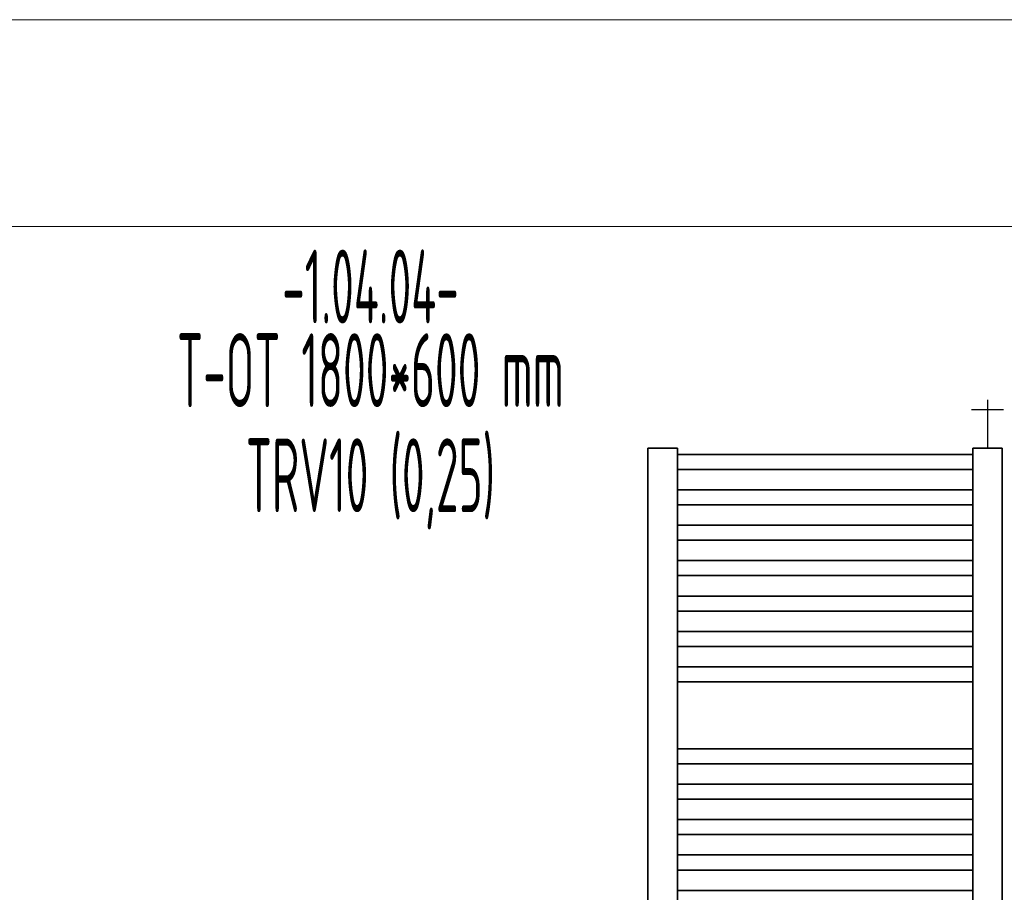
# Model space of a CAD drawing. Header units: millimetres. Extents: x 17747 to 112039, y -74980 to 446921.
# Tile 56 of 256: x 44694 to 46361, y -73388 to -71910. Entities that reach past the tile are written whole.
import ezdxf
from ezdxf.enums import TextEntityAlignment as Align

# ---------------------------------------------------------------- set-up
doc = ezdxf.new("R2010")
doc.units = ezdxf.units.MM
doc.linetypes.add('phl_thick', pattern=[0])
for name, color, linetype, lineweight in [('JS_VYT_POPIS - OBECNĚ', 7, 'Continuous', 5), ('UT_SCHÉMA_SYMBOLY', 7, 'Continuous', 25), ('UT_ZAŘÍZENÍ - OT', 3, 'Continuous', 35), ('VZT_50 POPIS - OBECNE', 7, 'Continuous', 5)]:
    doc.layers.add(name, color=color, linetype=linetype, lineweight=lineweight)
doc.styles.add('VZT_POPIS', font='isocp.shx', dxfattribs={"width": 0.6, "height": 125})

msp = doc.modelspace()

# ---------------------------------------------------------------- linework, layer by layer
at = {"layer": 'UT_SCHÉMA_SYMBOLY'}
for p, q in [((46332.9, -72554.2), (46332.9, -72636.1)), ((46305.9, -72570.2), (46359.9, -72570.2))]:
    msp.add_line(p, q, dxfattribs=at)
at = {"layer": 'UT_ZAŘÍZENÍ - OT', "linetype": 'Continuous'}
for p, q in [((45807.9, -72636.1), (45757.9, -72636.1)), ((45757.9, -72636.1), (45757.9, -74456.1)), ((45807.9, -74456.1), (45807.9, -72636.1)), ((45807.9, -72646.4), (46307.9, -72646.4)), ((45807.9, -72646.4), (46307.9, -72646.4)), ((45807.9, -72646.4), (46307.9, -72646.4)), ((45807.9, -72646.4), (46307.9, -72646.4)), ((45807.9, -72646.4), (46307.9, -72646.4)), ((45807.9, -72646.4), (46307.9, -72646.4)), ((45807.9, -72646.4), (46307.9, -72646.4)), ((45807.9, -72646.4), (46307.9, -72646.4)), ((45807.9, -72646.4), (46307.9, -72646.4)), ((45807.9, -72646.4), (46307.9, -72646.4)), ((45807.9, -72646.4), (46307.9, -72646.4)), ((45807.9, -72646.4), (46307.9, -72646.4)), ((45807.9, -72646.4), (46307.9, -72646.4)), ((45807.9, -72646.4), (46307.9, -72646.4)), ((45807.9, -72646.4), (46307.9, -72646.4)), ((45807.9, -72646.4), (46307.9, -72646.4)), ((45807.9, -72646.4), (46307.9, -72646.4)), ((45807.9, -72646.4), (46307.9, -72646.4)), ((45807.9, -72646.4), (46307.9, -72646.4)), ((45807.9, -72646.4), (46307.9, -72646.4)), ((45807.9, -72646.4), (46307.9, -72646.4)), ((45807.9, -72646.4), (46307.9, -72646.4)), ((45807.9, -72646.4), (46307.9, -72646.4)), ((45807.9, -72646.4), (46307.9, -72646.4)), ((45807.9, -72646.4), (46307.9, -72646.4)), ((45807.9, -72646.4), (46307.9, -72646.4)), ((45807.9, -72646.4), (46307.9, -72646.4)), ((45807.9, -72646.4), (46307.9, -72646.4)), ((45807.9, -72646.4), (46307.9, -72646.4)), ((45807.9, -72646.4), (46307.9, -72646.4)), ((45807.9, -72646.4), (46307.9, -72646.4)), ((45807.9, -72646.4), (46307.9, -72646.4)), ((45807.9, -72646.4), (46307.9, -72646.4)), ((45807.9, -72646.4), (46307.9, -72646.4)), ((46357.9, -72636.1), (46307.9, -72636.1)), ((46307.9, -72636.1), (46307.9, -74456.1)), ((46357.9, -74456.1), (46357.9, -72636.1)), ((45807.9, -72671.8), (46307.9, -72671.8)), ((45807.9, -72671.8), (46307.9, -72671.8)), ((45807.9, -72671.8), (46307.9, -72671.8)), ((45807.9, -72671.8), (46307.9, -72671.8)), ((45807.9, -72671.8), (46307.9, -72671.8)), ((45807.9, -72671.8), (46307.9, -72671.8)), ((45807.9, -72671.8), (46307.9, -72671.8)), ((45807.9, -72671.8), (46307.9, -72671.8)), ((45807.9, -72671.8), (46307.9, -72671.8)), ((45807.9, -72671.8), (46307.9, -72671.8)), ((45807.9, -72671.8), (46307.9, -72671.8)), ((45807.9, -72671.8), (46307.9, -72671.8)), ((45807.9, -72671.8), (46307.9, -72671.8)), ((45807.9, -72671.8), (46307.9, -72671.8)), ((45807.9, -72671.8), (46307.9, -72671.8)), ((45807.9, -72671.8), (46307.9, -72671.8)), ((45807.9, -72671.8), (46307.9, -72671.8)), ((45807.9, -72671.8), (46307.9, -72671.8)), ((45807.9, -72671.8), (46307.9, -72671.8)), ((45807.9, -72671.8), (46307.9, -72671.8)), ((45807.9, -72671.8), (46307.9, -72671.8)), ((45807.9, -72671.8), (46307.9, -72671.8)), ((45807.9, -72671.8), (46307.9, -72671.8)), ((45807.9, -72671.8), (46307.9, -72671.8)), ((45807.9, -72671.8), (46307.9, -72671.8)), ((45807.9, -72671.8), (46307.9, -72671.8)), ((45807.9, -72671.8), (46307.9, -72671.8)), ((45807.9, -72671.8), (46307.9, -72671.8)), ((45807.9, -72671.8), (46307.9, -72671.8)), ((45807.9, -72671.8), (46307.9, -72671.8)), ((45807.9, -72671.8), (46307.9, -72671.8)), ((45807.9, -72671.8), (46307.9, -72671.8)), ((45807.9, -72671.8), (46307.9, -72671.8)), ((45807.9, -72671.8), (46307.9, -72671.8)), ((45807.9, -72706.4), (46307.9, -72706.4)), ((45807.9, -72706.4), (46307.9, -72706.4)), ((45807.9, -72706.4), (46307.9, -72706.4)), ((45807.9, -72706.4), (46307.9, -72706.4)), ((45807.9, -72706.4), (46307.9, -72706.4)), ((45807.9, -72706.4), (46307.9, -72706.4)), ((45807.9, -72706.4), (46307.9, -72706.4)), ((45807.9, -72706.4), (46307.9, -72706.4)), ((45807.9, -72706.4), (46307.9, -72706.4)), ((45807.9, -72706.4), (46307.9, -72706.4)), ((45807.9, -72706.4), (46307.9, -72706.4)), ((45807.9, -72706.4), (46307.9, -72706.4)), ((45807.9, -72706.4), (46307.9, -72706.4)), ((45807.9, -72706.4), (46307.9, -72706.4)), ((45807.9, -72706.4), (46307.9, -72706.4)), ((45807.9, -72706.4), (46307.9, -72706.4)), ((45807.9, -72706.4), (46307.9, -72706.4)), ((45807.9, -72706.4), (46307.9, -72706.4)), ((45807.9, -72706.4), (46307.9, -72706.4)), ((45807.9, -72706.4), (46307.9, -72706.4)), ((45807.9, -72706.4), (46307.9, -72706.4)), ((45807.9, -72706.4), (46307.9, -72706.4)), ((45807.9, -72706.4), (46307.9, -72706.4)), ((45807.9, -72706.4), (46307.9, -72706.4)), ((45807.9, -72706.4), (46307.9, -72706.4)), ((45807.9, -72706.4), (46307.9, -72706.4)), ((45807.9, -72706.4), (46307.9, -72706.4)), ((45807.9, -72706.4), (46307.9, -72706.4)), ((45807.9, -72706.4), (46307.9, -72706.4)), ((45807.9, -72706.4), (46307.9, -72706.4)), ((45807.9, -72706.4), (46307.9, -72706.4)), ((45807.9, -72706.4), (46307.9, -72706.4)), ((45807.9, -72706.4), (46307.9, -72706.4)), ((45807.9, -72706.4), (46307.9, -72706.4)), ((45807.9, -72731.8), (46307.9, -72731.8)), ((45807.9, -72731.8), (46307.9, -72731.8)), ((45807.9, -72731.8), (46307.9, -72731.8)), ((45807.9, -72731.8), (46307.9, -72731.8)), ((45807.9, -72731.8), (46307.9, -72731.8)), ((45807.9, -72731.8), (46307.9, -72731.8)), ((45807.9, -72731.8), (46307.9, -72731.8)), ((45807.9, -72731.8), (46307.9, -72731.8)), ((45807.9, -72731.8), (46307.9, -72731.8)), ((45807.9, -72731.8), (46307.9, -72731.8)), ((45807.9, -72731.8), (46307.9, -72731.8)), ((45807.9, -72731.8), (46307.9, -72731.8)), ((45807.9, -72731.8), (46307.9, -72731.8)), ((45807.9, -72731.8), (46307.9, -72731.8)), ((45807.9, -72731.8), (46307.9, -72731.8)), ((45807.9, -72731.8), (46307.9, -72731.8)), ((45807.9, -72731.8), (46307.9, -72731.8)), ((45807.9, -72731.8), (46307.9, -72731.8)), ((45807.9, -72731.8), (46307.9, -72731.8)), ((45807.9, -72731.8), (46307.9, -72731.8)), ((45807.9, -72731.8), (46307.9, -72731.8)), ((45807.9, -72731.8), (46307.9, -72731.8)), ((45807.9, -72731.8), (46307.9, -72731.8)), ((45807.9, -72731.8), (46307.9, -72731.8)), ((45807.9, -72731.8), (46307.9, -72731.8)), ((45807.9, -72731.8), (46307.9, -72731.8)), ((45807.9, -72731.8), (46307.9, -72731.8)), ((45807.9, -72731.8), (46307.9, -72731.8)), ((45807.9, -72731.8), (46307.9, -72731.8)), ((45807.9, -72731.8), (46307.9, -72731.8)), ((45807.9, -72731.8), (46307.9, -72731.8)), ((45807.9, -72731.8), (46307.9, -72731.8)), ((45807.9, -72731.8), (46307.9, -72731.8)), ((45807.9, -72731.8), (46307.9, -72731.8)), ((45807.9, -72766.4), (46307.9, -72766.4)), ((45807.9, -72766.4), (46307.9, -72766.4)), ((45807.9, -72766.4), (46307.9, -72766.4)), ((45807.9, -72766.4), (46307.9, -72766.4)), ((45807.9, -72766.4), (46307.9, -72766.4)), ((45807.9, -72766.4), (46307.9, -72766.4)), ((45807.9, -72766.4), (46307.9, -72766.4)), ((45807.9, -72766.4), (46307.9, -72766.4)), ((45807.9, -72766.4), (46307.9, -72766.4)), ((45807.9, -72766.4), (46307.9, -72766.4)), ((45807.9, -72766.4), (46307.9, -72766.4)), ((45807.9, -72766.4), (46307.9, -72766.4)), ((45807.9, -72766.4), (46307.9, -72766.4)), ((45807.9, -72766.4), (46307.9, -72766.4)), ((45807.9, -72766.4), (46307.9, -72766.4)), ((45807.9, -72766.4), (46307.9, -72766.4)), ((45807.9, -72766.4), (46307.9, -72766.4)), ((45807.9, -72766.4), (46307.9, -72766.4)), ((45807.9, -72766.4), (46307.9, -72766.4)), ((45807.9, -72766.4), (46307.9, -72766.4)), ((45807.9, -72766.4), (46307.9, -72766.4)), ((45807.9, -72766.4), (46307.9, -72766.4)), ((45807.9, -72766.4), (46307.9, -72766.4)), ((45807.9, -72766.4), (46307.9, -72766.4)), ((45807.9, -72766.4), (46307.9, -72766.4)), ((45807.9, -72766.4), (46307.9, -72766.4)), ((45807.9, -72766.4), (46307.9, -72766.4)), ((45807.9, -72766.4), (46307.9, -72766.4)), ((45807.9, -72766.4), (46307.9, -72766.4)), ((45807.9, -72766.4), (46307.9, -72766.4)), ((45807.9, -72766.4), (46307.9, -72766.4)), ((45807.9, -72766.4), (46307.9, -72766.4)), ((45807.9, -72766.4), (46307.9, -72766.4)), ((45807.9, -72766.4), (46307.9, -72766.4)), ((45807.9, -72791.8), (46307.9, -72791.8)), ((45807.9, -72791.8), (46307.9, -72791.8)), ((45807.9, -72791.8), (46307.9, -72791.8)), ((45807.9, -72791.8), (46307.9, -72791.8)), ((45807.9, -72791.8), (46307.9, -72791.8)), ((45807.9, -72791.8), (46307.9, -72791.8)), ((45807.9, -72791.8), (46307.9, -72791.8)), ((45807.9, -72791.8), (46307.9, -72791.8)), ((45807.9, -72791.8), (46307.9, -72791.8)), ((45807.9, -72791.8), (46307.9, -72791.8)), ((45807.9, -72791.8), (46307.9, -72791.8)), ((45807.9, -72791.8), (46307.9, -72791.8)), ((45807.9, -72791.8), (46307.9, -72791.8)), ((45807.9, -72791.8), (46307.9, -72791.8)), ((45807.9, -72791.8), (46307.9, -72791.8)), ((45807.9, -72791.8), (46307.9, -72791.8)), ((45807.9, -72791.8), (46307.9, -72791.8)), ((45807.9, -72791.8), (46307.9, -72791.8)), ((45807.9, -72791.8), (46307.9, -72791.8)), ((45807.9, -72791.8), (46307.9, -72791.8)), ((45807.9, -72791.8), (46307.9, -72791.8)), ((45807.9, -72791.8), (46307.9, -72791.8)), ((45807.9, -72791.8), (46307.9, -72791.8)), ((45807.9, -72791.8), (46307.9, -72791.8)), ((45807.9, -72791.8), (46307.9, -72791.8)), ((45807.9, -72791.8), (46307.9, -72791.8)), ((45807.9, -72791.8), (46307.9, -72791.8)), ((45807.9, -72791.8), (46307.9, -72791.8)), ((45807.9, -72791.8), (46307.9, -72791.8)), ((45807.9, -72791.8), (46307.9, -72791.8)), ((45807.9, -72791.8), (46307.9, -72791.8)), ((45807.9, -72791.8), (46307.9, -72791.8)), ((45807.9, -72791.8), (46307.9, -72791.8)), ((45807.9, -72791.8), (46307.9, -72791.8)), ((45807.9, -72826.4), (46307.9, -72826.4)), ((45807.9, -72826.4), (46307.9, -72826.4)), ((45807.9, -72826.4), (46307.9, -72826.4)), ((45807.9, -72826.4), (46307.9, -72826.4)), ((45807.9, -72826.4), (46307.9, -72826.4)), ((45807.9, -72826.4), (46307.9, -72826.4)), ((45807.9, -72826.4), (46307.9, -72826.4)), ((45807.9, -72826.4), (46307.9, -72826.4)), ((45807.9, -72826.4), (46307.9, -72826.4)), ((45807.9, -72826.4), (46307.9, -72826.4)), ((45807.9, -72826.4), (46307.9, -72826.4)), ((45807.9, -72826.4), (46307.9, -72826.4)), ((45807.9, -72826.4), (46307.9, -72826.4)), ((45807.9, -72826.4), (46307.9, -72826.4)), ((45807.9, -72826.4), (46307.9, -72826.4)), ((45807.9, -72826.4), (46307.9, -72826.4)), ((45807.9, -72826.4), (46307.9, -72826.4)), ((45807.9, -72826.4), (46307.9, -72826.4)), ((45807.9, -72826.4), (46307.9, -72826.4)), ((45807.9, -72826.4), (46307.9, -72826.4)), ((45807.9, -72826.4), (46307.9, -72826.4)), ((45807.9, -72826.4), (46307.9, -72826.4)), ((45807.9, -72826.4), (46307.9, -72826.4)), ((45807.9, -72826.4), (46307.9, -72826.4)), ((45807.9, -72826.4), (46307.9, -72826.4)), ((45807.9, -72826.4), (46307.9, -72826.4)), ((45807.9, -72826.4), (46307.9, -72826.4)), ((45807.9, -72826.4), (46307.9, -72826.4)), ((45807.9, -72826.4), (46307.9, -72826.4)), ((45807.9, -72826.4), (46307.9, -72826.4)), ((45807.9, -72826.4), (46307.9, -72826.4)), ((45807.9, -72826.4), (46307.9, -72826.4)), ((45807.9, -72826.4), (46307.9, -72826.4)), ((45807.9, -72826.4), (46307.9, -72826.4)), ((45807.9, -72851.8), (46307.9, -72851.8)), ((45807.9, -72851.8), (46307.9, -72851.8)), ((45807.9, -72851.8), (46307.9, -72851.8)), ((45807.9, -72851.8), (46307.9, -72851.8)), ((45807.9, -72851.8), (46307.9, -72851.8)), ((45807.9, -72851.8), (46307.9, -72851.8)), ((45807.9, -72851.8), (46307.9, -72851.8)), ((45807.9, -72851.8), (46307.9, -72851.8)), ((45807.9, -72851.8), (46307.9, -72851.8)), ((45807.9, -72851.8), (46307.9, -72851.8)), ((45807.9, -72851.8), (46307.9, -72851.8)), ((45807.9, -72851.8), (46307.9, -72851.8)), ((45807.9, -72851.8), (46307.9, -72851.8)), ((45807.9, -72851.8), (46307.9, -72851.8)), ((45807.9, -72851.8), (46307.9, -72851.8)), ((45807.9, -72851.8), (46307.9, -72851.8)), ((45807.9, -72851.8), (46307.9, -72851.8)), ((45807.9, -72851.8), (46307.9, -72851.8)), ((45807.9, -72851.8), (46307.9, -72851.8)), ((45807.9, -72851.8), (46307.9, -72851.8)), ((45807.9, -72851.8), (46307.9, -72851.8)), ((45807.9, -72851.8), (46307.9, -72851.8)), ((45807.9, -72851.8), (46307.9, -72851.8)), ((45807.9, -72851.8), (46307.9, -72851.8)), ((45807.9, -72851.8), (46307.9, -72851.8)), ((45807.9, -72851.8), (46307.9, -72851.8)), ((45807.9, -72851.8), (46307.9, -72851.8)), ((45807.9, -72851.8), (46307.9, -72851.8)), ((45807.9, -72851.8), (46307.9, -72851.8)), ((45807.9, -72851.8), (46307.9, -72851.8)), ((45807.9, -72851.8), (46307.9, -72851.8)), ((45807.9, -72851.8), (46307.9, -72851.8)), ((45807.9, -72851.8), (46307.9, -72851.8)), ((45807.9, -72851.8), (46307.9, -72851.8)), ((45807.9, -72886.4), (46307.9, -72886.4)), ((45807.9, -72886.4), (46307.9, -72886.4)), ((45807.9, -72886.4), (46307.9, -72886.4)), ((45807.9, -72886.4), (46307.9, -72886.4)), ((45807.9, -72886.4), (46307.9, -72886.4)), ((45807.9, -72886.4), (46307.9, -72886.4)), ((45807.9, -72886.4), (46307.9, -72886.4)), ((45807.9, -72886.4), (46307.9, -72886.4)), ((45807.9, -72886.4), (46307.9, -72886.4)), ((45807.9, -72886.4), (46307.9, -72886.4)), ((45807.9, -72886.4), (46307.9, -72886.4)), ((45807.9, -72886.4), (46307.9, -72886.4)), ((45807.9, -72886.4), (46307.9, -72886.4)), ((45807.9, -72886.4), (46307.9, -72886.4)), ((45807.9, -72886.4), (46307.9, -72886.4)), ((45807.9, -72886.4), (46307.9, -72886.4)), ((45807.9, -72886.4), (46307.9, -72886.4)), ((45807.9, -72886.4), (46307.9, -72886.4)), ((45807.9, -72886.4), (46307.9, -72886.4)), ((45807.9, -72886.4), (46307.9, -72886.4)), ((45807.9, -72886.4), (46307.9, -72886.4)), ((45807.9, -72886.4), (46307.9, -72886.4)), ((45807.9, -72886.4), (46307.9, -72886.4)), ((45807.9, -72886.4), (46307.9, -72886.4)), ((45807.9, -72886.4), (46307.9, -72886.4)), ((45807.9, -72886.4), (46307.9, -72886.4)), ((45807.9, -72886.4), (46307.9, -72886.4)), ((45807.9, -72886.4), (46307.9, -72886.4)), ((45807.9, -72886.4), (46307.9, -72886.4)), ((45807.9, -72886.4), (46307.9, -72886.4)), ((45807.9, -72886.4), (46307.9, -72886.4)), ((45807.9, -72886.4), (46307.9, -72886.4)), ((45807.9, -72886.4), (46307.9, -72886.4)), ((45807.9, -72886.4), (46307.9, -72886.4)), ((45807.9, -72911.8), (46307.9, -72911.8)), ((45807.9, -72911.8), (46307.9, -72911.8)), ((45807.9, -72911.8), (46307.9, -72911.8)), ((45807.9, -72911.8), (46307.9, -72911.8)), ((45807.9, -72911.8), (46307.9, -72911.8)), ((45807.9, -72911.8), (46307.9, -72911.8)), ((45807.9, -72911.8), (46307.9, -72911.8)), ((45807.9, -72911.8), (46307.9, -72911.8)), ((45807.9, -72911.8), (46307.9, -72911.8)), ((45807.9, -72911.8), (46307.9, -72911.8)), ((45807.9, -72911.8), (46307.9, -72911.8)), ((45807.9, -72911.8), (46307.9, -72911.8)), ((45807.9, -72911.8), (46307.9, -72911.8)), ((45807.9, -72911.8), (46307.9, -72911.8)), ((45807.9, -72911.8), (46307.9, -72911.8)), ((45807.9, -72911.8), (46307.9, -72911.8)), ((45807.9, -72911.8), (46307.9, -72911.8)), ((45807.9, -72911.8), (46307.9, -72911.8)), ((45807.9, -72911.8), (46307.9, -72911.8)), ((45807.9, -72911.8), (46307.9, -72911.8)), ((45807.9, -72911.8), (46307.9, -72911.8)), ((45807.9, -72911.8), (46307.9, -72911.8)), ((45807.9, -72911.8), (46307.9, -72911.8)), ((45807.9, -72911.8), (46307.9, -72911.8)), ((45807.9, -72911.8), (46307.9, -72911.8)), ((45807.9, -72911.8), (46307.9, -72911.8)), ((45807.9, -72911.8), (46307.9, -72911.8)), ((45807.9, -72911.8), (46307.9, -72911.8)), ((45807.9, -72911.8), (46307.9, -72911.8)), ((45807.9, -72911.8), (46307.9, -72911.8)), ((45807.9, -72911.8), (46307.9, -72911.8)), ((45807.9, -72911.8), (46307.9, -72911.8)), ((45807.9, -72911.8), (46307.9, -72911.8)), ((45807.9, -72911.8), (46307.9, -72911.8)), ((45807.9, -72946.4), (46307.9, -72946.4)), ((45807.9, -72946.4), (46307.9, -72946.4)), ((45807.9, -72946.4), (46307.9, -72946.4)), ((45807.9, -72946.4), (46307.9, -72946.4)), ((45807.9, -72946.4), (46307.9, -72946.4)), ((45807.9, -72946.4), (46307.9, -72946.4)), ((45807.9, -72946.4), (46307.9, -72946.4)), ((45807.9, -72946.4), (46307.9, -72946.4)), ((45807.9, -72946.4), (46307.9, -72946.4)), ((45807.9, -72946.4), (46307.9, -72946.4)), ((45807.9, -72946.4), (46307.9, -72946.4)), ((45807.9, -72946.4), (46307.9, -72946.4)), ((45807.9, -72946.4), (46307.9, -72946.4)), ((45807.9, -72946.4), (46307.9, -72946.4)), ((45807.9, -72946.4), (46307.9, -72946.4)), ((45807.9, -72946.4), (46307.9, -72946.4)), ((45807.9, -72946.4), (46307.9, -72946.4)), ((45807.9, -72946.4), (46307.9, -72946.4)), ((45807.9, -72946.4), (46307.9, -72946.4)), ((45807.9, -72946.4), (46307.9, -72946.4)), ((45807.9, -72946.4), (46307.9, -72946.4)), ((45807.9, -72946.4), (46307.9, -72946.4)), ((45807.9, -72946.4), (46307.9, -72946.4)), ((45807.9, -72946.4), (46307.9, -72946.4)), ((45807.9, -72946.4), (46307.9, -72946.4)), ((45807.9, -72946.4), (46307.9, -72946.4)), ((45807.9, -72946.4), (46307.9, -72946.4)), ((45807.9, -72946.4), (46307.9, -72946.4)), ((45807.9, -72946.4), (46307.9, -72946.4)), ((45807.9, -72946.4), (46307.9, -72946.4)), ((45807.9, -72946.4), (46307.9, -72946.4)), ((45807.9, -72946.4), (46307.9, -72946.4)), ((45807.9, -72946.4), (46307.9, -72946.4)), ((45807.9, -72946.4), (46307.9, -72946.4)), ((45807.9, -72971.8), (46307.9, -72971.8)), ((45807.9, -72971.8), (46307.9, -72971.8)), ((45807.9, -72971.8), (46307.9, -72971.8)), ((45807.9, -72971.8), (46307.9, -72971.8)), ((45807.9, -72971.8), (46307.9, -72971.8)), ((45807.9, -72971.8), (46307.9, -72971.8)), ((45807.9, -72971.8), (46307.9, -72971.8)), ((45807.9, -72971.8), (46307.9, -72971.8)), ((45807.9, -72971.8), (46307.9, -72971.8)), ((45807.9, -72971.8), (46307.9, -72971.8)), ((45807.9, -72971.8), (46307.9, -72971.8)), ((45807.9, -72971.8), (46307.9, -72971.8)), ((45807.9, -72971.8), (46307.9, -72971.8)), ((45807.9, -72971.8), (46307.9, -72971.8)), ((45807.9, -72971.8), (46307.9, -72971.8)), ((45807.9, -72971.8), (46307.9, -72971.8)), ((45807.9, -72971.8), (46307.9, -72971.8)), ((45807.9, -72971.8), (46307.9, -72971.8)), ((45807.9, -72971.8), (46307.9, -72971.8)), ((45807.9, -72971.8), (46307.9, -72971.8)), ((45807.9, -72971.8), (46307.9, -72971.8)), ((45807.9, -72971.8), (46307.9, -72971.8)), ((45807.9, -72971.8), (46307.9, -72971.8)), ((45807.9, -72971.8), (46307.9, -72971.8)), ((45807.9, -72971.8), (46307.9, -72971.8)), ((45807.9, -72971.8), (46307.9, -72971.8)), ((45807.9, -72971.8), (46307.9, -72971.8)), ((45807.9, -72971.8), (46307.9, -72971.8)), ((45807.9, -72971.8), (46307.9, -72971.8)), ((45807.9, -72971.8), (46307.9, -72971.8)), ((45807.9, -72971.8), (46307.9, -72971.8)), ((45807.9, -72971.8), (46307.9, -72971.8)), ((45807.9, -72971.8), (46307.9, -72971.8)), ((45807.9, -72971.8), (46307.9, -72971.8)), ((45807.9, -73006.4), (46307.9, -73006.4)), ((45807.9, -73006.4), (46307.9, -73006.4)), ((45807.9, -73006.4), (46307.9, -73006.4)), ((45807.9, -73006.4), (46307.9, -73006.4)), ((45807.9, -73006.4), (46307.9, -73006.4)), ((45807.9, -73006.4), (46307.9, -73006.4)), ((45807.9, -73006.4), (46307.9, -73006.4)), ((45807.9, -73006.4), (46307.9, -73006.4)), ((45807.9, -73006.4), (46307.9, -73006.4)), ((45807.9, -73006.4), (46307.9, -73006.4)), ((45807.9, -73006.4), (46307.9, -73006.4)), ((45807.9, -73006.4), (46307.9, -73006.4)), ((45807.9, -73006.4), (46307.9, -73006.4)), ((45807.9, -73006.4), (46307.9, -73006.4)), ((45807.9, -73006.4), (46307.9, -73006.4)), ((45807.9, -73006.4), (46307.9, -73006.4)), ((45807.9, -73006.4), (46307.9, -73006.4)), ((45807.9, -73006.4), (46307.9, -73006.4)), ((45807.9, -73006.4), (46307.9, -73006.4)), ((45807.9, -73006.4), (46307.9, -73006.4)), ((45807.9, -73006.4), (46307.9, -73006.4)), ((45807.9, -73006.4), (46307.9, -73006.4)), ((45807.9, -73006.4), (46307.9, -73006.4)), ((45807.9, -73006.4), (46307.9, -73006.4)), ((45807.9, -73006.4), (46307.9, -73006.4)), ((45807.9, -73006.4), (46307.9, -73006.4)), ((45807.9, -73006.4), (46307.9, -73006.4)), ((45807.9, -73006.4), (46307.9, -73006.4)), ((45807.9, -73006.4), (46307.9, -73006.4)), ((45807.9, -73006.4), (46307.9, -73006.4)), ((45807.9, -73006.4), (46307.9, -73006.4)), ((45807.9, -73006.4), (46307.9, -73006.4)), ((45807.9, -73006.4), (46307.9, -73006.4)), ((45807.9, -73006.4), (46307.9, -73006.4)), ((45807.9, -73031.8), (46307.9, -73031.8)), ((45807.9, -73031.8), (46307.9, -73031.8)), ((45807.9, -73031.8), (46307.9, -73031.8)), ((45807.9, -73031.8), (46307.9, -73031.8)), ((45807.9, -73031.8), (46307.9, -73031.8)), ((45807.9, -73031.8), (46307.9, -73031.8)), ((45807.9, -73031.8), (46307.9, -73031.8)), ((45807.9, -73031.8), (46307.9, -73031.8)), ((45807.9, -73031.8), (46307.9, -73031.8)), ((45807.9, -73031.8), (46307.9, -73031.8)), ((45807.9, -73031.8), (46307.9, -73031.8)), ((45807.9, -73031.8), (46307.9, -73031.8)), ((45807.9, -73031.8), (46307.9, -73031.8)), ((45807.9, -73031.8), (46307.9, -73031.8)), ((45807.9, -73031.8), (46307.9, -73031.8)), ((45807.9, -73031.8), (46307.9, -73031.8)), ((45807.9, -73031.8), (46307.9, -73031.8)), ((45807.9, -73031.8), (46307.9, -73031.8)), ((45807.9, -73031.8), (46307.9, -73031.8)), ((45807.9, -73031.8), (46307.9, -73031.8)), ((45807.9, -73031.8), (46307.9, -73031.8)), ((45807.9, -73031.8), (46307.9, -73031.8)), ((45807.9, -73031.8), (46307.9, -73031.8)), ((45807.9, -73031.8), (46307.9, -73031.8)), ((45807.9, -73031.8), (46307.9, -73031.8)), ((45807.9, -73031.8), (46307.9, -73031.8)), ((45807.9, -73031.8), (46307.9, -73031.8)), ((45807.9, -73031.8), (46307.9, -73031.8)), ((45807.9, -73031.8), (46307.9, -73031.8)), ((45807.9, -73031.8), (46307.9, -73031.8)), ((45807.9, -73031.8), (46307.9, -73031.8)), ((45807.9, -73031.8), (46307.9, -73031.8)), ((45807.9, -73031.8), (46307.9, -73031.8)), ((45807.9, -73031.8), (46307.9, -73031.8)), ((45807.9, -73144.9), (46307.9, -73144.9)), ((45807.9, -73144.9), (46307.9, -73144.9)), ((45807.9, -73144.9), (46307.9, -73144.9)), ((45807.9, -73144.9), (46307.9, -73144.9)), ((45807.9, -73144.9), (46307.9, -73144.9)), ((45807.9, -73144.9), (46307.9, -73144.9)), ((45807.9, -73144.9), (46307.9, -73144.9)), ((45807.9, -73144.9), (46307.9, -73144.9)), ((45807.9, -73144.9), (46307.9, -73144.9)), ((45807.9, -73144.9), (46307.9, -73144.9)), ((45807.9, -73144.9), (46307.9, -73144.9)), ((45807.9, -73144.9), (46307.9, -73144.9)), ((45807.9, -73144.9), (46307.9, -73144.9)), ((45807.9, -73144.9), (46307.9, -73144.9)), ((45807.9, -73144.9), (46307.9, -73144.9)), ((45807.9, -73144.9), (46307.9, -73144.9)), ((45807.9, -73144.9), (46307.9, -73144.9)), ((45807.9, -73144.9), (46307.9, -73144.9)), ((45807.9, -73144.9), (46307.9, -73144.9)), ((45807.9, -73144.9), (46307.9, -73144.9)), ((45807.9, -73144.9), (46307.9, -73144.9)), ((45807.9, -73144.9), (46307.9, -73144.9)), ((45807.9, -73144.9), (46307.9, -73144.9)), ((45807.9, -73144.9), (46307.9, -73144.9)), ((45807.9, -73144.9), (46307.9, -73144.9)), ((45807.9, -73144.9), (46307.9, -73144.9)), ((45807.9, -73144.9), (46307.9, -73144.9)), ((45807.9, -73144.9), (46307.9, -73144.9)), ((45807.9, -73144.9), (46307.9, -73144.9)), ((45807.9, -73144.9), (46307.9, -73144.9)), ((45807.9, -73144.9), (46307.9, -73144.9)), ((45807.9, -73144.9), (46307.9, -73144.9)), ((45807.9, -73144.9), (46307.9, -73144.9)), ((45807.9, -73144.9), (46307.9, -73144.9)), ((45807.9, -73170.4), (46307.9, -73170.4)), ((45807.9, -73170.4), (46307.9, -73170.4)), ((45807.9, -73170.4), (46307.9, -73170.4)), ((45807.9, -73170.4), (46307.9, -73170.4)), ((45807.9, -73170.4), (46307.9, -73170.4)), ((45807.9, -73170.4), (46307.9, -73170.4)), ((45807.9, -73170.4), (46307.9, -73170.4)), ((45807.9, -73170.4), (46307.9, -73170.4)), ((45807.9, -73170.4), (46307.9, -73170.4)), ((45807.9, -73170.4), (46307.9, -73170.4)), ((45807.9, -73170.4), (46307.9, -73170.4)), ((45807.9, -73170.4), (46307.9, -73170.4)), ((45807.9, -73170.4), (46307.9, -73170.4)), ((45807.9, -73170.4), (46307.9, -73170.4)), ((45807.9, -73170.4), (46307.9, -73170.4)), ((45807.9, -73170.4), (46307.9, -73170.4)), ((45807.9, -73170.4), (46307.9, -73170.4)), ((45807.9, -73170.4), (46307.9, -73170.4)), ((45807.9, -73170.4), (46307.9, -73170.4)), ((45807.9, -73170.4), (46307.9, -73170.4)), ((45807.9, -73170.4), (46307.9, -73170.4)), ((45807.9, -73170.4), (46307.9, -73170.4)), ((45807.9, -73170.4), (46307.9, -73170.4)), ((45807.9, -73170.4), (46307.9, -73170.4)), ((45807.9, -73170.4), (46307.9, -73170.4)), ((45807.9, -73170.4), (46307.9, -73170.4)), ((45807.9, -73170.4), (46307.9, -73170.4)), ((45807.9, -73170.4), (46307.9, -73170.4)), ((45807.9, -73170.4), (46307.9, -73170.4)), ((45807.9, -73170.4), (46307.9, -73170.4)), ((45807.9, -73170.4), (46307.9, -73170.4)), ((45807.9, -73170.4), (46307.9, -73170.4)), ((45807.9, -73170.4), (46307.9, -73170.4)), ((45807.9, -73170.4), (46307.9, -73170.4)), ((45807.9, -73204.9), (46307.9, -73204.9)), ((45807.9, -73204.9), (46307.9, -73204.9)), ((45807.9, -73204.9), (46307.9, -73204.9)), ((45807.9, -73204.9), (46307.9, -73204.9)), ((45807.9, -73204.9), (46307.9, -73204.9)), ((45807.9, -73204.9), (46307.9, -73204.9)), ((45807.9, -73204.9), (46307.9, -73204.9)), ((45807.9, -73204.9), (46307.9, -73204.9)), ((45807.9, -73204.9), (46307.9, -73204.9)), ((45807.9, -73204.9), (46307.9, -73204.9)), ((45807.9, -73204.9), (46307.9, -73204.9)), ((45807.9, -73204.9), (46307.9, -73204.9)), ((45807.9, -73204.9), (46307.9, -73204.9)), ((45807.9, -73204.9), (46307.9, -73204.9)), ((45807.9, -73204.9), (46307.9, -73204.9)), ((45807.9, -73204.9), (46307.9, -73204.9)), ((45807.9, -73204.9), (46307.9, -73204.9)), ((45807.9, -73204.9), (46307.9, -73204.9)), ((45807.9, -73204.9), (46307.9, -73204.9)), ((45807.9, -73204.9), (46307.9, -73204.9)), ((45807.9, -73204.9), (46307.9, -73204.9)), ((45807.9, -73204.9), (46307.9, -73204.9)), ((45807.9, -73204.9), (46307.9, -73204.9)), ((45807.9, -73204.9), (46307.9, -73204.9)), ((45807.9, -73204.9), (46307.9, -73204.9)), ((45807.9, -73204.9), (46307.9, -73204.9)), ((45807.9, -73204.9), (46307.9, -73204.9)), ((45807.9, -73204.9), (46307.9, -73204.9)), ((45807.9, -73204.9), (46307.9, -73204.9)), ((45807.9, -73204.9), (46307.9, -73204.9)), ((45807.9, -73204.9), (46307.9, -73204.9)), ((45807.9, -73204.9), (46307.9, -73204.9)), ((45807.9, -73204.9), (46307.9, -73204.9)), ((45807.9, -73204.9), (46307.9, -73204.9)), ((45807.9, -73230.4), (46307.9, -73230.4)), ((45807.9, -73230.4), (46307.9, -73230.4)), ((45807.9, -73230.4), (46307.9, -73230.4)), ((45807.9, -73230.4), (46307.9, -73230.4)), ((45807.9, -73230.4), (46307.9, -73230.4)), ((45807.9, -73230.4), (46307.9, -73230.4)), ((45807.9, -73230.4), (46307.9, -73230.4)), ((45807.9, -73230.4), (46307.9, -73230.4)), ((45807.9, -73230.4), (46307.9, -73230.4)), ((45807.9, -73230.4), (46307.9, -73230.4)), ((45807.9, -73230.4), (46307.9, -73230.4)), ((45807.9, -73230.4), (46307.9, -73230.4)), ((45807.9, -73230.4), (46307.9, -73230.4)), ((45807.9, -73230.4), (46307.9, -73230.4)), ((45807.9, -73230.4), (46307.9, -73230.4)), ((45807.9, -73230.4), (46307.9, -73230.4)), ((45807.9, -73230.4), (46307.9, -73230.4)), ((45807.9, -73230.4), (46307.9, -73230.4)), ((45807.9, -73230.4), (46307.9, -73230.4)), ((45807.9, -73230.4), (46307.9, -73230.4)), ((45807.9, -73230.4), (46307.9, -73230.4)), ((45807.9, -73230.4), (46307.9, -73230.4)), ((45807.9, -73230.4), (46307.9, -73230.4)), ((45807.9, -73230.4), (46307.9, -73230.4)), ((45807.9, -73230.4), (46307.9, -73230.4)), ((45807.9, -73230.4), (46307.9, -73230.4)), ((45807.9, -73230.4), (46307.9, -73230.4)), ((45807.9, -73230.4), (46307.9, -73230.4)), ((45807.9, -73230.4), (46307.9, -73230.4)), ((45807.9, -73230.4), (46307.9, -73230.4)), ((45807.9, -73230.4), (46307.9, -73230.4)), ((45807.9, -73230.4), (46307.9, -73230.4)), ((45807.9, -73230.4), (46307.9, -73230.4)), ((45807.9, -73230.4), (46307.9, -73230.4)), ((45807.9, -73264.9), (46307.9, -73264.9)), ((45807.9, -73264.9), (46307.9, -73264.9)), ((45807.9, -73264.9), (46307.9, -73264.9)), ((45807.9, -73264.9), (46307.9, -73264.9)), ((45807.9, -73264.9), (46307.9, -73264.9)), ((45807.9, -73264.9), (46307.9, -73264.9)), ((45807.9, -73264.9), (46307.9, -73264.9)), ((45807.9, -73264.9), (46307.9, -73264.9)), ((45807.9, -73264.9), (46307.9, -73264.9)), ((45807.9, -73264.9), (46307.9, -73264.9)), ((45807.9, -73264.9), (46307.9, -73264.9)), ((45807.9, -73264.9), (46307.9, -73264.9)), ((45807.9, -73264.9), (46307.9, -73264.9)), ((45807.9, -73264.9), (46307.9, -73264.9)), ((45807.9, -73264.9), (46307.9, -73264.9)), ((45807.9, -73264.9), (46307.9, -73264.9)), ((45807.9, -73264.9), (46307.9, -73264.9)), ((45807.9, -73264.9), (46307.9, -73264.9)), ((45807.9, -73264.9), (46307.9, -73264.9)), ((45807.9, -73264.9), (46307.9, -73264.9)), ((45807.9, -73264.9), (46307.9, -73264.9)), ((45807.9, -73264.9), (46307.9, -73264.9)), ((45807.9, -73264.9), (46307.9, -73264.9)), ((45807.9, -73264.9), (46307.9, -73264.9)), ((45807.9, -73264.9), (46307.9, -73264.9)), ((45807.9, -73264.9), (46307.9, -73264.9)), ((45807.9, -73264.9), (46307.9, -73264.9)), ((45807.9, -73264.9), (46307.9, -73264.9)), ((45807.9, -73264.9), (46307.9, -73264.9)), ((45807.9, -73264.9), (46307.9, -73264.9)), ((45807.9, -73264.9), (46307.9, -73264.9)), ((45807.9, -73264.9), (46307.9, -73264.9)), ((45807.9, -73264.9), (46307.9, -73264.9)), ((45807.9, -73264.9), (46307.9, -73264.9)), ((45807.9, -73290.4), (46307.9, -73290.4)), ((45807.9, -73290.4), (46307.9, -73290.4)), ((45807.9, -73290.4), (46307.9, -73290.4)), ((45807.9, -73290.4), (46307.9, -73290.4)), ((45807.9, -73290.4), (46307.9, -73290.4)), ((45807.9, -73290.4), (46307.9, -73290.4)), ((45807.9, -73290.4), (46307.9, -73290.4)), ((45807.9, -73290.4), (46307.9, -73290.4)), ((45807.9, -73290.4), (46307.9, -73290.4)), ((45807.9, -73290.4), (46307.9, -73290.4)), ((45807.9, -73290.4), (46307.9, -73290.4)), ((45807.9, -73290.4), (46307.9, -73290.4)), ((45807.9, -73290.4), (46307.9, -73290.4)), ((45807.9, -73290.4), (46307.9, -73290.4)), ((45807.9, -73290.4), (46307.9, -73290.4)), ((45807.9, -73290.4), (46307.9, -73290.4)), ((45807.9, -73290.4), (46307.9, -73290.4)), ((45807.9, -73290.4), (46307.9, -73290.4)), ((45807.9, -73290.4), (46307.9, -73290.4)), ((45807.9, -73290.4), (46307.9, -73290.4)), ((45807.9, -73290.4), (46307.9, -73290.4)), ((45807.9, -73290.4), (46307.9, -73290.4)), ((45807.9, -73290.4), (46307.9, -73290.4)), ((45807.9, -73290.4), (46307.9, -73290.4)), ((45807.9, -73290.4), (46307.9, -73290.4)), ((45807.9, -73290.4), (46307.9, -73290.4)), ((45807.9, -73290.4), (46307.9, -73290.4)), ((45807.9, -73290.4), (46307.9, -73290.4)), ((45807.9, -73290.4), (46307.9, -73290.4)), ((45807.9, -73290.4), (46307.9, -73290.4)), ((45807.9, -73290.4), (46307.9, -73290.4)), ((45807.9, -73290.4), (46307.9, -73290.4)), ((45807.9, -73290.4), (46307.9, -73290.4)), ((45807.9, -73290.4), (46307.9, -73290.4)), ((45807.9, -73324.9), (46307.9, -73324.9)), ((45807.9, -73324.9), (46307.9, -73324.9)), ((45807.9, -73324.9), (46307.9, -73324.9)), ((45807.9, -73324.9), (46307.9, -73324.9)), ((45807.9, -73324.9), (46307.9, -73324.9)), ((45807.9, -73324.9), (46307.9, -73324.9)), ((45807.9, -73324.9), (46307.9, -73324.9)), ((45807.9, -73324.9), (46307.9, -73324.9)), ((45807.9, -73324.9), (46307.9, -73324.9)), ((45807.9, -73324.9), (46307.9, -73324.9)), ((45807.9, -73324.9), (46307.9, -73324.9)), ((45807.9, -73324.9), (46307.9, -73324.9)), ((45807.9, -73324.9), (46307.9, -73324.9)), ((45807.9, -73324.9), (46307.9, -73324.9)), ((45807.9, -73324.9), (46307.9, -73324.9)), ((45807.9, -73324.9), (46307.9, -73324.9)), ((45807.9, -73324.9), (46307.9, -73324.9)), ((45807.9, -73324.9), (46307.9, -73324.9)), ((45807.9, -73324.9), (46307.9, -73324.9)), ((45807.9, -73324.9), (46307.9, -73324.9)), ((45807.9, -73324.9), (46307.9, -73324.9)), ((45807.9, -73324.9), (46307.9, -73324.9)), ((45807.9, -73324.9), (46307.9, -73324.9)), ((45807.9, -73324.9), (46307.9, -73324.9)), ((45807.9, -73324.9), (46307.9, -73324.9)), ((45807.9, -73324.9), (46307.9, -73324.9)), ((45807.9, -73324.9), (46307.9, -73324.9)), ((45807.9, -73324.9), (46307.9, -73324.9)), ((45807.9, -73324.9), (46307.9, -73324.9)), ((45807.9, -73324.9), (46307.9, -73324.9)), ((45807.9, -73324.9), (46307.9, -73324.9)), ((45807.9, -73324.9), (46307.9, -73324.9)), ((45807.9, -73324.9), (46307.9, -73324.9)), ((45807.9, -73324.9), (46307.9, -73324.9)), ((45807.9, -73350.4), (46307.9, -73350.4)), ((45807.9, -73350.4), (46307.9, -73350.4)), ((45807.9, -73350.4), (46307.9, -73350.4)), ((45807.9, -73350.4), (46307.9, -73350.4)), ((45807.9, -73350.4), (46307.9, -73350.4)), ((45807.9, -73350.4), (46307.9, -73350.4)), ((45807.9, -73350.4), (46307.9, -73350.4)), ((45807.9, -73350.4), (46307.9, -73350.4)), ((45807.9, -73350.4), (46307.9, -73350.4)), ((45807.9, -73350.4), (46307.9, -73350.4)), ((45807.9, -73350.4), (46307.9, -73350.4)), ((45807.9, -73350.4), (46307.9, -73350.4)), ((45807.9, -73350.4), (46307.9, -73350.4)), ((45807.9, -73350.4), (46307.9, -73350.4)), ((45807.9, -73350.4), (46307.9, -73350.4)), ((45807.9, -73350.4), (46307.9, -73350.4)), ((45807.9, -73350.4), (46307.9, -73350.4)), ((45807.9, -73350.4), (46307.9, -73350.4)), ((45807.9, -73350.4), (46307.9, -73350.4)), ((45807.9, -73350.4), (46307.9, -73350.4)), ((45807.9, -73350.4), (46307.9, -73350.4)), ((45807.9, -73350.4), (46307.9, -73350.4)), ((45807.9, -73350.4), (46307.9, -73350.4)), ((45807.9, -73350.4), (46307.9, -73350.4)), ((45807.9, -73350.4), (46307.9, -73350.4)), ((45807.9, -73350.4), (46307.9, -73350.4)), ((45807.9, -73350.4), (46307.9, -73350.4)), ((45807.9, -73350.4), (46307.9, -73350.4)), ((45807.9, -73350.4), (46307.9, -73350.4)), ((45807.9, -73350.4), (46307.9, -73350.4)), ((45807.9, -73350.4), (46307.9, -73350.4)), ((45807.9, -73350.4), (46307.9, -73350.4)), ((45807.9, -73350.4), (46307.9, -73350.4)), ((45807.9, -73350.4), (46307.9, -73350.4)), ((45807.9, -73384.9), (46307.9, -73384.9)), ((45807.9, -73384.9), (46307.9, -73384.9)), ((45807.9, -73384.9), (46307.9, -73384.9)), ((45807.9, -73384.9), (46307.9, -73384.9)), ((45807.9, -73384.9), (46307.9, -73384.9)), ((45807.9, -73384.9), (46307.9, -73384.9)), ((45807.9, -73384.9), (46307.9, -73384.9)), ((45807.9, -73384.9), (46307.9, -73384.9)), ((45807.9, -73384.9), (46307.9, -73384.9)), ((45807.9, -73384.9), (46307.9, -73384.9)), ((45807.9, -73384.9), (46307.9, -73384.9)), ((45807.9, -73384.9), (46307.9, -73384.9)), ((45807.9, -73384.9), (46307.9, -73384.9)), ((45807.9, -73384.9), (46307.9, -73384.9)), ((45807.9, -73384.9), (46307.9, -73384.9)), ((45807.9, -73384.9), (46307.9, -73384.9)), ((45807.9, -73384.9), (46307.9, -73384.9)), ((45807.9, -73384.9), (46307.9, -73384.9)), ((45807.9, -73384.9), (46307.9, -73384.9)), ((45807.9, -73384.9), (46307.9, -73384.9)), ((45807.9, -73384.9), (46307.9, -73384.9)), ((45807.9, -73384.9), (46307.9, -73384.9)), ((45807.9, -73384.9), (46307.9, -73384.9)), ((45807.9, -73384.9), (46307.9, -73384.9)), ((45807.9, -73384.9), (46307.9, -73384.9)), ((45807.9, -73384.9), (46307.9, -73384.9)), ((45807.9, -73384.9), (46307.9, -73384.9)), ((45807.9, -73384.9), (46307.9, -73384.9)), ((45807.9, -73384.9), (46307.9, -73384.9)), ((45807.9, -73384.9), (46307.9, -73384.9)), ((45807.9, -73384.9), (46307.9, -73384.9)), ((45807.9, -73384.9), (46307.9, -73384.9)), ((45807.9, -73384.9), (46307.9, -73384.9)), ((45807.9, -73384.9), (46307.9, -73384.9))]:
    msp.add_line(p, q, dxfattribs=at)
at = {"layer": 'VZT_50 POPIS - OBECNE', "linetype": 'phl_thick'}
for p, q in [((28093.1, -71910.3), (56168, -71910.3)), ((28093.1, -72260.3), (56168, -72260.3))]:
    msp.add_line(p, q, dxfattribs=at)

# ---------------------------------------------------------------- texts
at = {"layer": 'JS_VYT_POPIS - OBECNĚ', "style": 'VZT_POPIS', "width": 0.5}
for s, p in [('-1.04.04-', (45288, -72362.2)), ('T-OT 1800*600 mm', (45288, -72503.9)), ('TRV10 (0,25)', (45288, -72681.8))]:
    msp.add_text(s, height=125, dxfattribs=at).set_placement(p, align=Align.MIDDLE_CENTER)

doc.saveas('drawing.dxf')
